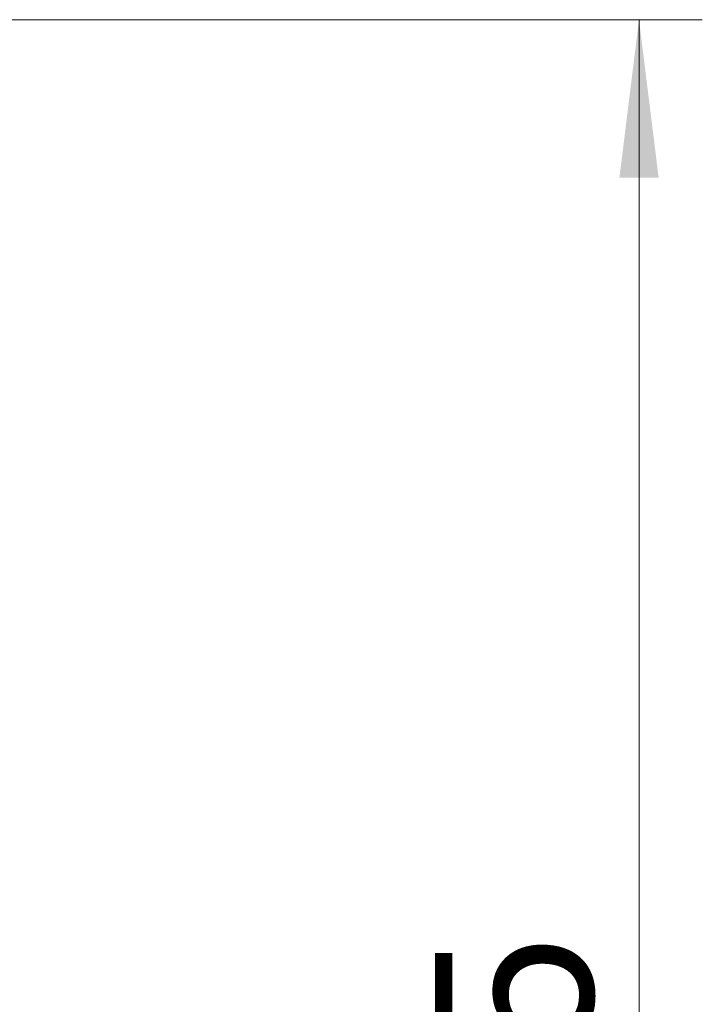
# Model space of a CAD drawing. Header units: millimetres. Extents: x 5 to 597, y 5 to 415.
# Tile 39 of 136: x 263 to 274, y 324 to 340. Entities that reach past the tile are written whole.
import ezdxf

# ---------------------------------------------------------------- set-up
doc = ezdxf.new("R2010")
doc.units = ezdxf.units.MM
doc.styles.add('SLDTEXTSTYLE0', font='ARIAL.TTF', dxfattribs={"width": 0.948})
doc.dimstyles.new('SLDDIMSTYLE4', dxfattribs={"dimtxt": 2.5, "dimasz": 2.5, "dimexe": 0, "dimexo": 0.0625, "dimtad": 1, "dimdec": 1, "dimlfac": 5, "dimrnd": 1e-09, "dimzin": 12, "dimdsep": 46, "dimtxsty": 'SLDTEXTSTYLE0', "dimsah": 1, "dimcen": 0.09, "dimadec": 0, "dimazin": 3, "dimtfac": 1, "dimtdec": 1, "dimtofl": 0, "dimtmove": 0, "dimatfit": 3, "dimfxl": 1, "dimfrac": 2, "dimtolj": 1, "dimtzin": 12, "dimarcsym": 0})

# ---------------------------------------------------------------- blocks, each defined once
blk = doc.blocks.new('_D_5')
at = {"color": 7, "linetype": 'Continuous', "lineweight": 0}
for p, q in [((253.338, 340.062), (273.666, 340.062)), ((272.666, 340.062), (272.666, 303.169)), ((258.483, 303.169), (273.666, 303.169))]:
    blk.add_line(p, q, dxfattribs=at)
at = {"color": 7, "linetype": 'Continuous', "lineweight": 18}
for points in [[(272.666, 340.062), (272.356, 337.562), (272.976, 337.562)], [(272.666, 303.169), (272.976, 305.669), (272.356, 305.669)]]:
    blk.add_solid(points, dxfattribs=at)
at = {"color": 7, "linetype": 'Continuous', "lineweight": 18, "insert": (269.443, 317.291), "char_height": 2.5, "attachment_point": 1, "rotation": 90, "style": 'SLDTEXTSTYLE0'}
blk.add_mtext('184,5', dxfattribs=at)

msp = doc.modelspace()

# ---------------------------------------------------------------- dimensions: what is measured, and where the dimension line sits
at = {"color": 7, "linetype": 'Continuous', "lineweight": 18}
dim = msp.add_linear_dim(base=(272.6657, 303.1691), p1=(252.3382, 340.0624), p2=(257.4833, 303.1691), angle=90, dimstyle='SLDDIMSTYLE4', dxfattribs=at)
dim.commit()
dim.dimension.update_dxf_attribs({"geometry": '_D_5', "text_midpoint": (272.6657, 321.5874), "dimtype": 160})

doc.saveas('drawing.dxf')
